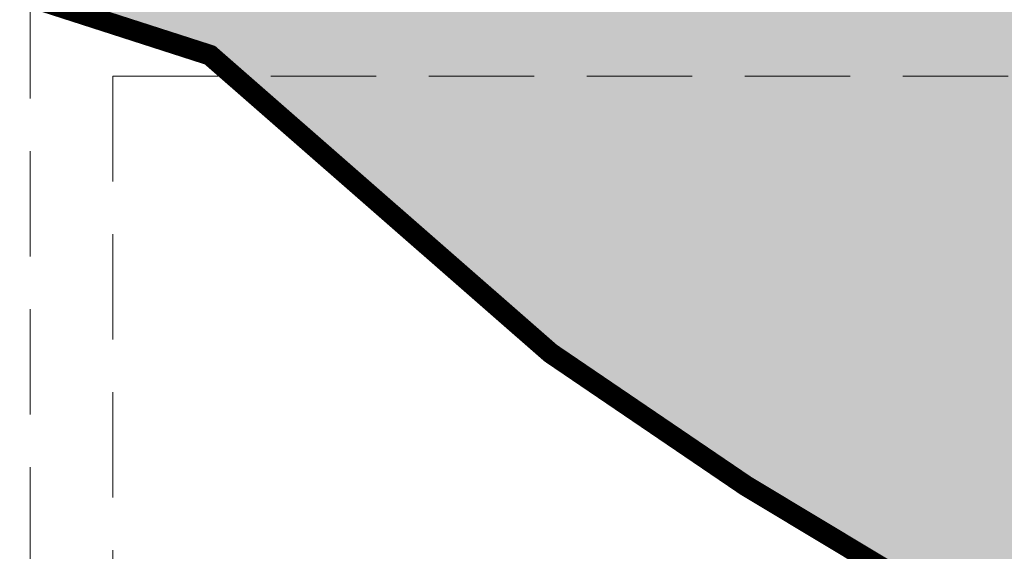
# Model space of a CAD drawing. Header units: millimetres. Extents: x 14041 to 23361, y -6349 to 12956.
# Tile 75 of 106: x 21545 to 21783, y 4654 to 4782. Entities that reach past the tile are written whole.
import ezdxf

# ---------------------------------------------------------------- set-up
doc = ezdxf.new("R2010")
doc.units = ezdxf.units.MM
doc.linetypes.add('KRESKOWA', pattern=[19.05, 12.7, -6.35])
doc.layers.add('A-wypełnienie', color=252, linetype='Continuous', lineweight=9)
doc.layers.add('E-obrys', color=7, linetype='Continuous', lineweight=9)

msp = doc.modelspace()

# ---------------------------------------------------------------- hatches: boundary and pattern name
at = {"layer": 'A-wypełnienie', "lineweight": 15, "ltscale": 2, "transparency": 33554687}
h = msp.add_hatch(color=253, dxfattribs=at)
h.dxf.hatch_style = 1
h.paths.add_polyline_path([(22047.73, 4503.15), (22011.82, 4507.83), (21965.44, 4537.89), (21893.87, 4573.4), (21779.62, 4634.53), (21673.21, 4702.13), (21591.04, 4773.93), (21553.22, 4788.9), (22047.69, 4788.9), (22047.65, 4833.9), (22067.65, 4833.9), (22067.65, 4834.41), (22067.65, 4498.95)])

# ---------------------------------------------------------------- linework, layer by layer
at = {"layer": 'E-obrys', "linetype": 'KRESKOWA', "ltscale": 2}
for p, q in [((21547.65, 4788.9), (21547.65, 4410.9)), ((21567.65, 4768.9), (21567.65, 4410.9))]:
    msp.add_line(p, q, dxfattribs=at)
msp.add_lwpolyline([(21567.65, 4768.9), (22067.65, 4768.9), (22067.65, 4818.85)], dxfattribs=at)
at = {"layer": 'E-obrys', "const_width": 5}
msp.add_lwpolyline([(22069.22, 4496.33), (22012.37, 4507.47), (21958.13, 4542.64), (21894.68, 4572.94), (21844.84, 4601.6), (21779.62, 4634.53), (21720.3, 4670.16), (21673.21, 4702.13), (21591.04, 4773.93), (21547.65, 4787.9)], dxfattribs=at)

doc.saveas('drawing.dxf')
